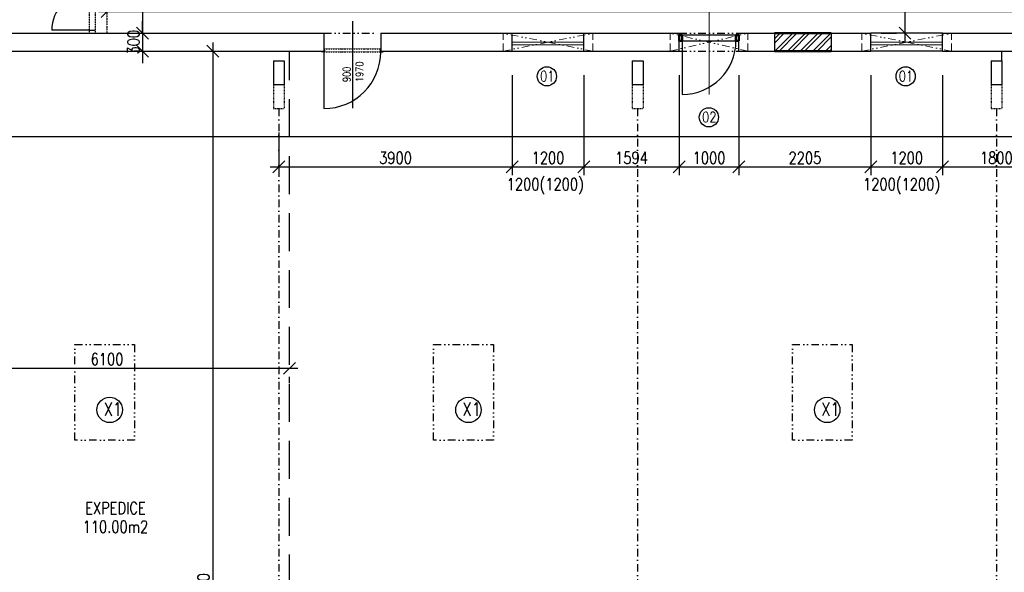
# Model space of a CAD drawing. Header units: millimetres. Extents: x -637441 to -130928, y -380379 to -53767.
# Tile 92 of 193: x -520534 to -504066, y -155848 to -146601. Entities that reach past the tile are written whole.
import ezdxf
from ezdxf.enums import TextEntityAlignment as Align

# ---------------------------------------------------------------- set-up
doc = ezdxf.new("R2010")
doc.units = ezdxf.units.MM
doc.header["$LTSCALE"] = 10
for name, pattern in [('ACAD_ISO02W100', [15, 12, -3]), ('ACAD_ISO03W100', [30, 12, -18]), ('ACAD_ISO12W100', [22, 12, -3, 0.5, -3, 0.5, -3]), ('DASHDOT', [25.4, 12.7, -6.35, 0, -6.35]), ('DASHED', [19.05, 12.7, -6.35]), ('DIVIDE', [31.75, 12.7, -6.35, 0, -6.35, 0, -6.35])]:
    doc.linetypes.add(name, pattern=pattern)
for name, color, linetype, lineweight in [('CKDVERE_', 7, 'Continuous', 25), ('CKDVERE_OSY', 1, 'Continuous', 18), ('CKDVERE_PRAH', 7, 'Continuous', 25), ('CKDVERE_ZARUBNE_LISOVANE', 7, 'Continuous', 25), ('CKDVERE_ZARUBNE_RAM', 5, 'Continuous', 50), ('CKKOTY', 7, 'Continuous', 25), ('CKOKNA', 1, 'Continuous', 18), ('CKPOPISM', 6, 'Continuous', 50), ('CKPOPISM_POPIS', 3, 'Continuous', 25), ('CKPREKLAD_PREFA', 1, 'DIVIDE', 18), ('CKPREKLAD_ULOZENI', 1, 'DASHED', 18), ('CKSTENY_NADROVINOU', 7, 'DIVIDE', 25), ('CKSTENY_PODROVINOU', 7, 'Continuous', 25), ('CKSTENY_REZ', 6, 'Continuous', 50), ('CKSTENY_SRAF', 1, 'Continuous', 18), ('CKTEXTY_MALE', 7, 'Continuous', 25), ('CKTEXTY_STREDNI', 6, 'Continuous', 50)]:
    doc.layers.add(name, color=color, linetype=linetype, lineweight=lineweight)
for name, color, linetype in [('Kóty', 7, 'Continuous'), ('SLABĚ', 7, 'Continuous'), ('STROJE_HALA_I', 7, 'Continuous'), ('Výplně otvorů', 7, 'Continuous'), ('ZDIVO', 6, 'Continuous')]:
    doc.layers.add(name, color=color, linetype=linetype)
doc.styles.get("Standard").update_dxf_attribs({"font": 'simplex.shx', "width": 0.8})
doc.dimstyles.new('Cadkon', dxfattribs={"dimscale": 80, "dimtxt": 2.5, "dimasz": 2.5, "dimexe": 1.768, "dimexo": 5, "dimtad": 1, "dimrnd": 1, "dimtxsty": 'Standard', "dimblk1": 'OBLIQUE', "dimblk2": 'OBLIQUE', "dimsah": 1, "dimcen": 2.5, "dimdle": 1.8, "dimadec": 0, "dimazin": 0, "dimtfac": 1, "dimtix": 1, "dimtmove": 2, "dimatfit": 3, "dimfxl": 1, "dimarcsym": 0})
doc.dimstyles.new('Kopie z cadkon', dxfattribs={"dimscale": 100, "dimtxt": 2.5, "dimasz": 2.5, "dimexe": 1.768, "dimexo": 5, "dimgap": 0.666, "dimtad": 1, "dimdec": 0, "dimrnd": 1, "dimdsep": 46, "dimtxsty": 'Standard', "dimblk1": 'OBLIQUE', "dimblk2": 'OBLIQUE', "dimsah": 1, "dimcen": 2, "dimdle": 1.8, "dimazin": 2, "dimtfac": 0.75, "dimtdec": 0, "dimtix": 1, "dimtmove": 2, "dimatfit": 3, "dimfxl": 1, "dimtolj": 1, "dimtzin": 0, "dimarcsym": 0})

# ---------------------------------------------------------------- blocks, each defined once
blk = doc.blocks.new('_OBLIQUE')
at = {"color": 0, "linetype": 'ByBlock'}
blk.add_line((-0.5, -0.5), (0.5, 0.5), dxfattribs=at)
blk = doc.blocks.new('*D895')
at = {"layer": 'CKKOTY', "color": 0, "lineweight": -2}
for p, q in [((-462273, -148153), (-462273, -148412)), ((-522267, -148553), (-462129, -148553)), ((-522123, -148857), (-522123, -148695))]:
    blk.add_line(p, q, dxfattribs=at)
at = {"layer": 'DEFPOINTS', "color": 0}
for p in [(-522123, -148457), (-462273, -148553), (-462273, -148553)]:
    blk.add_point(p, dxfattribs=at)
at = {"layer": 'CKKOTY', "color": 0, "lineweight": -2, "xscale": 200, "yscale": 200, "zscale": 200, "rotation": 180}
blk.add_blockref('_OBLIQUE', (-522123, -148553), dxfattribs=at)
at = {"layer": 'CKKOTY', "color": 0, "lineweight": -2, "xscale": 200, "yscale": 200, "zscale": 200}
blk.add_blockref('_OBLIQUE', (-462273, -148553), dxfattribs=at)
at = {"layer": 'CKKOTY', "color": 0, "insert": (-492198, -148403), "char_height": 200, "attachment_point": 5}
blk.add_mtext('59850', dxfattribs=at)
blk = doc.blocks.new('*D930')
at = {"layer": 'CKKOTY', "color": 0, "lineweight": -2}
for p, q in [((-505727, -145283), (-505727, -146971)), ((-506127, -145427), (-505869, -145427)), ((-506127, -146827), (-505869, -146827))]:
    blk.add_line(p, q, dxfattribs=at)
at = {"layer": 'DEFPOINTS', "color": 0}
for p in [(-505727, -145427), (-505727, -146827), (-505727, -146827)]:
    blk.add_point(p, dxfattribs=at)
at = {"layer": 'CKKOTY', "color": 0, "lineweight": -2, "xscale": 200, "yscale": 200, "zscale": 200}
for p, rotation in [((-505727, -145427), 90), ((-505727, -146827), 270)]:
    blk.add_blockref('_OBLIQUE', p, dxfattribs=dict(at, rotation=rotation))
at = {"layer": 'CKKOTY', "color": 0, "insert": (-505880, -146127), "char_height": 200, "attachment_point": 5, "rotation": 90}
blk.add_mtext('\\A1;1400', dxfattribs=at)
blk = doc.blocks.new('*D1028')
at = {"layer": 'CKTEXTY_MALE', "color": 0, "lineweight": -2}
for p, q in [((-515879, -152435), (-522267, -152435)), ((-522123, -152676), (-522123, -152576)), ((-516023, -152676), (-516023, -152576))]:
    blk.add_line(p, q, dxfattribs=at)
at = {"layer": 'DEFPOINTS', "color": 0}
for p in [(-522123, -152276), (-516023, -152276), (-522123, -152435)]:
    blk.add_point(p, dxfattribs=at)
at = {"layer": 'CKTEXTY_MALE', "color": 0, "lineweight": -2, "xscale": 200, "yscale": 200, "zscale": 200, "rotation": 180}
blk.add_blockref('_OBLIQUE', (-522123, -152435), dxfattribs=at)
at = {"layer": 'CKTEXTY_MALE', "color": 0, "lineweight": -2, "xscale": 200, "yscale": 200, "zscale": 200}
blk.add_blockref('_OBLIQUE', (-516023, -152435), dxfattribs=at)
at = {"layer": 'CKTEXTY_MALE', "color": 0, "insert": (-519073, -152281), "char_height": 200, "attachment_point": 5}
blk.add_mtext('\\A1;6100', dxfattribs=at)
blk = doc.blocks.new('*D1029')
at = {"layer": 'CKTEXTY_MALE', "color": 0, "lineweight": -2}
for p, q in [((-517304, -146983), (-517304, -165431)), ((-517485, -147127), (-517163, -147127)), ((-517485, -165287), (-517163, -165287))]:
    blk.add_line(p, q, dxfattribs=at)
at = {"layer": 'DEFPOINTS', "color": 0}
for p in [(-517885, -147127), (-517885, -165287), (-517304, -165287)]:
    blk.add_point(p, dxfattribs=at)
at = {"layer": 'CKTEXTY_MALE', "color": 0, "lineweight": -2, "xscale": 200, "yscale": 200, "zscale": 200}
for p, rotation in [((-517304, -147127), 90), ((-517304, -165287), 270)]:
    blk.add_blockref('_OBLIQUE', p, dxfattribs=dict(at, rotation=rotation))
at = {"layer": 'CKTEXTY_MALE', "color": 0, "insert": (-517458, -156207), "char_height": 200, "attachment_point": 5, "rotation": 90}
blk.add_mtext('\\A1;18160', dxfattribs=at)
blk = doc.blocks.new('CKBL2072417175735', base_point=(-155533.3, -102046.9))
blk = doc.blocks.new('*D1020')
at = {"layer": 'CKKOTY', "color": 0, "lineweight": -2}
for p, q in [((-519073, -146427), (-519073, -146324)), ((-495373, -146427), (-495373, -146324)), ((-519217, -146465), (-495229, -146465))]:
    blk.add_line(p, q, dxfattribs=at)
at = {"layer": 'DEFPOINTS', "color": 0}
for p in [(-495373, -146465), (-519073, -146827), (-495373, -146827)]:
    blk.add_point(p, dxfattribs=at)
at = {"layer": 'CKKOTY', "color": 0, "lineweight": -2, "xscale": 200, "yscale": 200, "zscale": 200, "rotation": 180}
blk.add_blockref('_OBLIQUE', (-519073, -146465), dxfattribs=at)
at = {"layer": 'CKKOTY', "color": 0, "lineweight": -2, "xscale": 200, "yscale": 200, "zscale": 200}
blk.add_blockref('_OBLIQUE', (-495373, -146465), dxfattribs=at)
at = {"layer": 'CKKOTY', "color": 0, "insert": (-507223, -146315), "char_height": 200, "attachment_point": 5}
blk.add_mtext('23700', dxfattribs=at)
blk = doc.blocks.new('*D841')
at = {"layer": 'CKKOTY', "color": 0, "lineweight": -2}
for p, q in [((-518479, -145283), (-518479, -146971)), ((-518350, -145427), (-518338, -145427)), ((-518879, -146827), (-518621, -146827))]:
    blk.add_line(p, q, dxfattribs=at)
at = {"layer": 'DEFPOINTS', "color": 0}
for p in [(-518750, -145427), (-518479, -146827), (-518479, -146827)]:
    blk.add_point(p, dxfattribs=at)
at = {"layer": 'CKKOTY', "color": 0, "lineweight": -2, "xscale": 200, "yscale": 200, "zscale": 200}
for p, rotation in [((-518479, -145427), 90), ((-518479, -146827), 270)]:
    blk.add_blockref('_OBLIQUE', p, dxfattribs=dict(at, rotation=rotation))
at = {"layer": 'CKKOTY', "color": 0, "insert": (-518629, -146127), "char_height": 200, "attachment_point": 5, "rotation": 90}
blk.add_mtext('1400', dxfattribs=at)
blk = doc.blocks.new('*D842')
at = {"layer": 'CKKOTY', "color": 0, "lineweight": -2}
for p, q in [((-518479, -146827), (-518479, -146627)), ((-518879, -146827), (-518621, -146827)), ((-518479, -146827), (-518479, -147127)), ((-518524, -147127), (-518621, -147127)), ((-518479, -147127), (-518479, -147327))]:
    blk.add_line(p, q, dxfattribs=at)
at = {"layer": 'DEFPOINTS', "color": 0}
for p in [(-518479, -146827), (-518479, -147127), (-518124, -147127)]:
    blk.add_point(p, dxfattribs=at)
at = {"layer": 'CKKOTY', "color": 0, "lineweight": -2, "xscale": 200, "yscale": 200, "zscale": 200}
for p, rotation in [((-518479, -146827), 270), ((-518479, -147127), 90)]:
    blk.add_blockref('_OBLIQUE', p, dxfattribs=dict(at, rotation=rotation))
at = {"layer": 'CKKOTY', "color": 0, "insert": (-518629, -146977), "char_height": 200, "attachment_point": 5, "rotation": 90}
blk.add_mtext('300', dxfattribs=at)
blk = doc.blocks.new('*D1131')
at = {"layer": 'CKKOTY', "color": 0, "lineweight": -2}
for p, q in [((-512298, -147527), (-512298, -149204)), ((-516198, -148487), (-516198, -149204)), ((-516342, -149063), (-512154, -149063))]:
    blk.add_line(p, q, dxfattribs=at)
at = {"layer": 'DEFPOINTS', "color": 0}
for p in [(-512298, -147127), (-516198, -148087), (-512298, -149063)]:
    blk.add_point(p, dxfattribs=at)
at = {"layer": 'CKKOTY', "color": 0, "lineweight": -2, "xscale": 200, "yscale": 200, "zscale": 200, "rotation": 180}
blk.add_blockref('_OBLIQUE', (-516198, -149063), dxfattribs=at)
at = {"layer": 'CKKOTY', "color": 0, "lineweight": -2, "xscale": 200, "yscale": 200, "zscale": 200}
blk.add_blockref('_OBLIQUE', (-512298, -149063), dxfattribs=at)
at = {"layer": 'CKKOTY', "color": 0, "insert": (-514248, -148913), "char_height": 200, "attachment_point": 5}
blk.add_mtext('3900', dxfattribs=at)
blk = doc.blocks.new('*D1132')
at = {"layer": 'CKKOTY', "color": 0, "lineweight": -2}
for p, q in [((-512298, -147527), (-512298, -149204)), ((-511098, -147527), (-511098, -149204)), ((-512442, -149063), (-510954, -149063))]:
    blk.add_line(p, q, dxfattribs=at)
at = {"layer": 'DEFPOINTS', "color": 0}
for p in [(-512298, -147127), (-511098, -147127), (-511098, -149063)]:
    blk.add_point(p, dxfattribs=at)
at = {"layer": 'CKKOTY', "color": 0, "lineweight": -2, "xscale": 200, "yscale": 200, "zscale": 200, "rotation": 180}
blk.add_blockref('_OBLIQUE', (-512298, -149063), dxfattribs=at)
at = {"layer": 'CKKOTY', "color": 0, "lineweight": -2, "xscale": 200, "yscale": 200, "zscale": 200}
blk.add_blockref('_OBLIQUE', (-511098, -149063), dxfattribs=at)
at = {"layer": 'CKKOTY', "color": 0, "insert": (-511698, -148913), "char_height": 200, "attachment_point": 5}
blk.add_mtext('1200', dxfattribs=at)
blk = doc.blocks.new('*D1133')
at = {"layer": 'CKKOTY', "color": 0, "lineweight": -2}
for p, q in [((-511098, -147527), (-511098, -149204)), ((-509504, -147527), (-509504, -149204)), ((-511242, -149063), (-509360, -149063))]:
    blk.add_line(p, q, dxfattribs=at)
at = {"layer": 'DEFPOINTS', "color": 0}
for p in [(-511098, -147127), (-509504, -147127), (-509504, -149063)]:
    blk.add_point(p, dxfattribs=at)
at = {"layer": 'CKKOTY', "color": 0, "lineweight": -2, "xscale": 200, "yscale": 200, "zscale": 200, "rotation": 180}
blk.add_blockref('_OBLIQUE', (-511098, -149063), dxfattribs=at)
at = {"layer": 'CKKOTY', "color": 0, "lineweight": -2, "xscale": 200, "yscale": 200, "zscale": 200}
blk.add_blockref('_OBLIQUE', (-509504, -149063), dxfattribs=at)
at = {"layer": 'CKKOTY', "color": 0, "insert": (-510301, -148913), "char_height": 200, "attachment_point": 5}
blk.add_mtext('1594', dxfattribs=at)
blk = doc.blocks.new('*D1134')
at = {"layer": 'CKKOTY', "color": 0, "lineweight": -2}
for p, q in [((-509504, -147527), (-509504, -149204)), ((-508504, -147527), (-508504, -149204)), ((-509648, -149063), (-508360, -149063))]:
    blk.add_line(p, q, dxfattribs=at)
at = {"layer": 'DEFPOINTS', "color": 0}
for p in [(-509504, -147127), (-508504, -147127), (-508504, -149063)]:
    blk.add_point(p, dxfattribs=at)
at = {"layer": 'CKKOTY', "color": 0, "lineweight": -2, "xscale": 200, "yscale": 200, "zscale": 200, "rotation": 180}
blk.add_blockref('_OBLIQUE', (-509504, -149063), dxfattribs=at)
at = {"layer": 'CKKOTY', "color": 0, "lineweight": -2, "xscale": 200, "yscale": 200, "zscale": 200}
blk.add_blockref('_OBLIQUE', (-508504, -149063), dxfattribs=at)
at = {"layer": 'CKKOTY', "color": 0, "insert": (-509004, -148913), "char_height": 200, "attachment_point": 5}
blk.add_mtext('1000', dxfattribs=at)
blk = doc.blocks.new('*D1135')
at = {"layer": 'CKKOTY', "color": 0, "lineweight": -2}
for p, q in [((-508504, -147527), (-508504, -149204)), ((-506299, -147527), (-506299, -149204)), ((-508648, -149063), (-506155, -149063))]:
    blk.add_line(p, q, dxfattribs=at)
at = {"layer": 'DEFPOINTS', "color": 0}
for p in [(-508504, -147127), (-506299, -147127), (-506299, -149063)]:
    blk.add_point(p, dxfattribs=at)
at = {"layer": 'CKKOTY', "color": 0, "lineweight": -2, "xscale": 200, "yscale": 200, "zscale": 200, "rotation": 180}
blk.add_blockref('_OBLIQUE', (-508504, -149063), dxfattribs=at)
at = {"layer": 'CKKOTY', "color": 0, "lineweight": -2, "xscale": 200, "yscale": 200, "zscale": 200}
blk.add_blockref('_OBLIQUE', (-506299, -149063), dxfattribs=at)
at = {"layer": 'CKKOTY', "color": 0, "insert": (-507401, -148913), "char_height": 200, "attachment_point": 5}
blk.add_mtext('2205', dxfattribs=at)
blk = doc.blocks.new('*D1136')
at = {"layer": 'CKKOTY', "color": 0, "lineweight": -2}
for p, q in [((-506299, -147527), (-506299, -149204)), ((-505099, -147527), (-505099, -149204)), ((-506443, -149063), (-504955, -149063))]:
    blk.add_line(p, q, dxfattribs=at)
at = {"layer": 'DEFPOINTS', "color": 0}
for p in [(-506299, -147127), (-505099, -147127), (-505099, -149063)]:
    blk.add_point(p, dxfattribs=at)
at = {"layer": 'CKKOTY', "color": 0, "lineweight": -2, "xscale": 200, "yscale": 200, "zscale": 200, "rotation": 180}
blk.add_blockref('_OBLIQUE', (-506299, -149063), dxfattribs=at)
at = {"layer": 'CKKOTY', "color": 0, "lineweight": -2, "xscale": 200, "yscale": 200, "zscale": 200}
blk.add_blockref('_OBLIQUE', (-505099, -149063), dxfattribs=at)
at = {"layer": 'CKKOTY', "color": 0, "insert": (-505699, -148913), "char_height": 200, "attachment_point": 5}
blk.add_mtext('1200', dxfattribs=at)
blk = doc.blocks.new('*D1137')
at = {"layer": 'CKKOTY', "color": 0, "lineweight": -2}
for p, q in [((-505099, -147527), (-505099, -149204)), ((-503299, -147527), (-503299, -149204)), ((-505243, -149063), (-503155, -149063))]:
    blk.add_line(p, q, dxfattribs=at)
at = {"layer": 'DEFPOINTS', "color": 0}
for p in [(-505099, -147127), (-503299, -147127), (-503299, -149063)]:
    blk.add_point(p, dxfattribs=at)
at = {"layer": 'CKKOTY', "color": 0, "lineweight": -2, "xscale": 200, "yscale": 200, "zscale": 200, "rotation": 180}
blk.add_blockref('_OBLIQUE', (-505099, -149063), dxfattribs=at)
at = {"layer": 'CKKOTY', "color": 0, "lineweight": -2, "xscale": 200, "yscale": 200, "zscale": 200}
blk.add_blockref('_OBLIQUE', (-503299, -149063), dxfattribs=at)
at = {"layer": 'CKKOTY', "color": 0, "insert": (-504199, -148913), "char_height": 200, "attachment_point": 5}
blk.add_mtext('1800', dxfattribs=at)

msp = doc.modelspace()

# ---------------------------------------------------------------- hatches: boundary and pattern name
at = {"layer": 'CKSTENY_SRAF'}
h = msp.add_hatch(dxfattribs=at)
h.set_pattern_fill('ZDIVO-OBECNE', scale=50, style=0)
h.set_pattern_definition([(45, (279255.14, -75489.24), (-106.066017, 106.066017), []), (45, (279325.85, -75489.24), (-106.066017, 106.066017), [])])
h.paths.add_polyline_path([(-506959.836, -147127.266), (-507909.836, -147127.266), (-507909.836, -146827.266), (-506959.836, -146827.266)])

# ---------------------------------------------------------------- linework, layer by layer
at = {"layer": 'CKDVERE_'}
msp.add_line((-509454.005, -146952.266), (-509454.005, -147852.266), dxfattribs=at)
msp.add_arc((-509454.005, -146952.266), 900, 270, 0, dxfattribs=at)
at = {"layer": 'CKDVERE_OSY'}
msp.add_line((-509004.005, -147852.266), (-509004.005, -146077.266), dxfattribs=at)
at = {"layer": 'CKDVERE_PRAH'}
for p, q in [((-509454.005, -146852.266), (-508554.005, -146852.266)), ((-509454.005, -146952.266), (-508554.005, -146952.266))]:
    msp.add_line(p, q, dxfattribs=at)
at = {"layer": 'CKDVERE_ZARUBNE_LISOVANE', "linetype": 'DASHDOT'}
for p, q in [((-516198.358, -148087.266), (-516198.358, -164327.266)), ((-510198.358, -148087.266), (-510198.358, -164327.266)), ((-504198.358, -148087.266), (-504198.358, -164327.266))]:
    msp.add_line(p, q, dxfattribs=at)
at = {"layer": 'CKDVERE_ZARUBNE_LISOVANE', "linetype": 'DIVIDE'}
for points in [[(-519610.858, -152037.266), (-518610.858, -152037.266), (-518610.858, -153637.266), (-519610.858, -153637.266)], [(-513610.858, -152037.266), (-512610.858, -152037.266), (-512610.858, -153637.266), (-513610.858, -153637.266)], [(-507610.858, -152037.266), (-506610.858, -152037.266), (-506610.858, -153637.266), (-507610.858, -153637.266)]]:
    msp.add_lwpolyline(points, close=True, dxfattribs=at)
at = {"layer": 'CKDVERE_ZARUBNE_RAM'}
for p, q in [((-509454.005, -146852.266), (-509504.005, -146852.266)), ((-509504.005, -146852.266), (-509504.005, -146952.266)), ((-509454.005, -146952.266), (-509454.005, -146852.266)), ((-508554.005, -146952.266), (-508554.005, -146852.266)), ((-508554.005, -146852.266), (-508504.005, -146852.266)), ((-508504.005, -146852.266), (-508504.005, -146952.266)), ((-509504.005, -146952.266), (-509454.005, -146952.266)), ((-508504.005, -146952.266), (-508554.005, -146952.266))]:
    msp.add_line(p, q, dxfattribs=at)
at = {"layer": 'CKKOTY'}
msp.add_line((-504108.358, -147287.266), (-504108.358, -147127.266), dxfattribs=at)
at = {"layer": 'CKOKNA'}
for p, q in [((-512298.005, -146977.266), (-511098.005, -146977.266)), ((-512298.005, -147022.266), (-511098.005, -147022.266)), ((-505098.836, -146977.266), (-506298.836, -146977.266)), ((-505098.836, -147022.266), (-506298.836, -147022.266))]:
    msp.add_line(p, q, dxfattribs=at)
at = {"layer": 'CKPREKLAD_PREFA'}
for p, q in [((-512448.005, -147127.266), (-510948.005, -146827.266)), ((-510948.005, -147127.266), (-512448.005, -146827.266)), ((-509654.005, -147127.266), (-508354.005, -146827.266)), ((-508354.005, -147127.266), (-509654.005, -146827.266)), ((-504948.836, -147127.266), (-506448.836, -146827.266)), ((-506448.836, -147127.266), (-504948.836, -146827.266))]:
    msp.add_line(p, q, dxfattribs=at)
at = {"layer": 'CKPREKLAD_ULOZENI'}
for p, q in [((-512448.005, -147127.266), (-512448.005, -146827.266)), ((-510948.005, -147127.266), (-510948.005, -146827.266)), ((-509654.005, -147127.266), (-509654.005, -146827.266)), ((-508354.005, -147127.266), (-508354.005, -146827.266)), ((-506448.836, -147127.266), (-506448.836, -146827.266)), ((-504948.836, -147127.266), (-504948.836, -146827.266))]:
    msp.add_line(p, q, dxfattribs=at)
at = {"layer": 'CKSTENY_NADROVINOU'}
for p, q in [((-509504.005, -146827.266), (-508504.005, -146827.266)), ((-509504.005, -147127.266), (-508504.005, -147127.266))]:
    msp.add_line(p, q, dxfattribs=at)
at = {"layer": 'CKSTENY_PODROVINOU'}
for p, q in [((-512298.005, -146827.266), (-511098.005, -146827.266)), ((-505098.836, -146827.266), (-506298.836, -146827.266)), ((-512298.005, -147127.266), (-511098.005, -147127.266)), ((-505098.836, -147127.266), (-506298.836, -147127.266))]:
    msp.add_line(p, q, dxfattribs=at)
at = {"layer": 'CKSTENY_REZ'}
for p, q in [((-506959.836, -146827.266), (-507909.836, -146827.266)), ((-506959.836, -147127.266), (-507909.836, -147127.266))]:
    msp.add_line(p, q, dxfattribs=at)
at = {"layer": 'CKTEXTY_MALE', "color": 7}
for centre in [(-511715.557, -147548.771), (-505716.388, -147548.771), (-509006.652, -148233.595)]:
    msp.add_circle(centre, 160.548, dxfattribs=at)
at = {"layer": 'CKTEXTY_MALE'}
for centre in [(-519027.904, -153130.739), (-513027.904, -153130.739), (-507027.904, -153130.739)]:
    msp.add_circle(centre, 212.778, dxfattribs=at)
at = {"layer": 'Kóty'}
msp.add_line((-514970.005, -146624.609), (-514970.005, -148080.192), dxfattribs=at)
at = {"layer": 'SLABĚ', "linetype": 'ACAD_ISO12W100', "ltscale": 0.2}
msp.add_line((-519073.358, -145477.266), (-519073.358, -146827.266), dxfattribs=at)
at = {"layer": 'SLABĚ', "linetype": 'DIVIDE'}
msp.add_line((-515445.005, -146827.266), (-514495.005, -146827.266), dxfattribs=at)
at = {"layer": 'SLABĚ', "linetype": 'ACAD_ISO02W100', "ltscale": 10}
for p, q in [((-516288.358, -147287.266), (-516108.358, -147287.266)), ((-516288.358, -147287.266), (-516288.358, -147687.266)), ((-516108.358, -147287.266), (-516108.358, -147687.266)), ((-510288.358, -147287.266), (-510288.358, -147687.266)), ((-510288.358, -147287.266), (-510108.358, -147287.266)), ((-510108.358, -147287.266), (-510108.358, -147687.266)), ((-504288.358, -147287.266), (-504288.358, -147687.266)), ((-504288.358, -147287.266), (-504108.358, -147287.266)), ((-504108.358, -147287.266), (-504108.358, -147687.266)), ((-516288.358, -147687.266), (-516108.358, -147687.266)), ((-510288.358, -147687.266), (-510108.358, -147687.266)), ((-504288.358, -147687.266), (-504108.358, -147687.266))]:
    msp.add_line(p, q, dxfattribs=at)
at = {"layer": 'SLABĚ', "linetype": 'ACAD_ISO03W100', "ltscale": 0.05}
for p, q in [((-516288.358, -147687.266), (-516288.358, -148087.266)), ((-516108.358, -147687.266), (-516108.358, -148087.266)), ((-510288.358, -147687.266), (-510288.358, -148087.266)), ((-510108.358, -147687.266), (-510108.358, -148087.266)), ((-504288.358, -147687.266), (-504288.358, -148087.266)), ((-504108.358, -147687.266), (-504108.358, -148087.266)), ((-516288.358, -148087.266), (-516108.358, -148087.266)), ((-510288.358, -148087.266), (-510108.358, -148087.266)), ((-504288.358, -148087.266), (-504108.358, -148087.266))]:
    msp.add_line(p, q, dxfattribs=at)
at = {"layer": 'STROJE_HALA_I', "color": 7, "linetype": 'DASHED', "ltscale": 5}
msp.add_line((-516023.358, -164760.272), (-516023.358, -147127.266), dxfattribs=at)
at = {"layer": 'Výplně otvorů', "linetype": 'ACAD_ISO12W100', "lineweight": -3, "ltscale": 0.175}
for p, q in [((-519373.358, -145477.266), (-519373.358, -146827.266)), ((-519273.358, -145477.266), (-519273.358, -146827.266)), ((-515445.005, -147087.266), (-514495.005, -147087.266)), ((-515445.005, -147137.266), (-514492.08, -147137.266))]:
    msp.add_line(p, q, dxfattribs=at)
at = {"layer": 'Výplně otvorů'}
for p, q in [((-519373.358, -146777.266), (-519998.358, -146777.266)), ((-519373.358, -146777.266), (-519273.358, -146777.266)), ((-515445.005, -147137.266), (-515445.005, -148087.192))]:
    msp.add_line(p, q, dxfattribs=at)
at = {"layer": 'Výplně otvorů', "color": 3, "lineweight": -3}
for p, q in [((-515435.005, -147137.266), (-515485.005, -147137.266)), ((-515435.005, -147087.266), (-515435.005, -147137.266)), ((-514505.005, -147087.266), (-514505.005, -147137.266)), ((-514505.005, -147137.266), (-514455.005, -147137.266))]:
    msp.add_line(p, q, dxfattribs=at)
at = {"layer": 'Výplně otvorů', "lineweight": -3}
msp.add_arc((-519373.358, -146777.266), 625, 90, 180, dxfattribs=at)
at = {"layer": 'Výplně otvorů'}
msp.add_arc((-515445.005, -147137.266), 949.925, 270, 0, dxfattribs=at)
at = {"layer": 'ZDIVO'}
for p, q in [((-521123.358, -146827.266), (-519373.358, -146827.266)), ((-519373.358, -146827.266), (-515445.005, -146827.266)), ((-515445.005, -146827.266), (-515445.005, -147127.266)), ((-514495.005, -146827.266), (-514495.005, -147127.266)), ((-514495.005, -146827.266), (-512298.005, -146827.266)), ((-512298.005, -147127.266), (-512298.005, -146827.266)), ((-511098.005, -147127.266), (-511098.005, -146827.266)), ((-511098.005, -146827.266), (-509504.005, -146827.266)), ((-509504.005, -147127.266), (-509504.005, -146827.266)), ((-508504.005, -147127.266), (-508504.005, -146827.266)), ((-508504.005, -146827.266), (-507909.836, -146827.266)), ((-506959.836, -146827.266), (-506298.836, -146827.266)), ((-506298.836, -147127.266), (-506298.836, -146827.266)), ((-505098.836, -146827.266), (-503298.836, -146827.266)), ((-505098.836, -147127.266), (-505098.836, -146827.266)), ((-521123.358, -147127.266), (-515445.005, -147127.266)), ((-514495.005, -147127.266), (-512298.005, -147127.266)), ((-511098.005, -147127.266), (-509504.005, -147127.266)), ((-508504.005, -147127.266), (-507909.836, -147127.266)), ((-506959.836, -147127.266), (-506298.836, -147127.266)), ((-505098.836, -147127.266), (-503298.836, -147127.266))]:
    msp.add_line(p, q, dxfattribs=at)
at = {"layer": 'ZDIVO', "color": 7}
for p, q in [((-507909.836, -146827.266), (-507909.836, -147127.266)), ((-506959.836, -146827.266), (-506959.836, -147127.266))]:
    msp.add_line(p, q, dxfattribs=at)

# ---------------------------------------------------------------- block references
at = {"layer": 'CKPOPISM'}
ref = msp.add_blockref('CKBL2072417175735', (-518932.4, -155185.562), dxfattribs=dict(at, xscale=2, yscale=2, zscale=2))
ref.add_attrib('PLOCHA', '110.00m2', dxfattribs={"layer": 'CKPOPISM_POPIS', "height": 200, "width": 0.8, "flags": 8}).set_placement((-518932.4, -155185.562), align=Align.CENTER)
ref.add_attrib('JMENO', 'EXPEDICE', dxfattribs={"layer": 'CKPOPISM_POPIS', "height": 200, "width": 0.8, "flags": 8}).set_placement((-518932.4, -154873.062), align=Align.CENTER)

# ---------------------------------------------------------------- texts
at = {"layer": 'CKTEXTY_MALE', "width": 0.8}
for s, p in [('1970', (-514787.427, -147644.135)), ('900', (-515001.713, -147644.135))]:
    msp.add_text(s, height=125, rotation=90, dxfattribs=at).set_placement(p)
at = {"layer": 'CKTEXTY_MALE', "color": 7, "width": 0.8}
for s, p in [('01', (-511828.779, -147633.025)), ('01', (-505829.61, -147633.025)), ('02', (-509119.874, -148317.849))]:
    msp.add_text(s, height=175, dxfattribs=at).set_placement(p)
at = {"layer": 'CKTEXTY_MALE', "width": 0.8}
for p in [(-519128.749, -153230.393), (-513128.749, -153230.393), (-507128.749, -153230.393)]:
    msp.add_text('X1', height=225, dxfattribs=at).set_placement(p)
at = {"layer": 'CKTEXTY_STREDNI', "color": 7, "width": 0.8}
for p in [(-512388.281, -149455.083), (-506429.179, -149455.083)]:
    msp.add_text('1200(1200)', height=200, dxfattribs=at).set_placement(p)

# ---------------------------------------------------------------- dimensions: what is measured, and where the dimension line sits
at = {"layer": 'CKKOTY', "color": 7}
for base, p1, p2, picture, middle in [((-518479.355, -146827.266), (-518750.075, -145427.266), (-518479.355, -146827.266), '*D841', (-518629.355, -146127.266)), ((-518479.355, -147127.266), (-518479.355, -146827.266), (-518124.045, -147127.266), '*D842', (-518629.355, -146977.266))]:
    dim = msp.add_linear_dim(base=base, p1=p1, p2=p2, angle=90, dimstyle='Cadkon', dxfattribs=at)
    dim.commit()
    dim.dimension.update_dxf_attribs({"geometry": picture, "text_midpoint": middle})
at = {"layer": 'CKKOTY'}
dim = msp.add_linear_dim(base=(-505727.112, -146827.266), p1=(-505727.112, -145427.266), p2=(-505727.112, -146827.266), angle=90, dimstyle='Kopie z cadkon', override={"dimscale": 80}, dxfattribs=at)
dim.commit()
dim.dimension.update_dxf_attribs({"geometry": '*D930', "text_midpoint": (-505880.392, -146127.266)})
at = {"layer": 'CKKOTY', "color": 7}
for base, p1, p2, picture, middle in [((-495373.357, -146464.967), (-519073.358, -146827.266), (-495373.357, -146827.266), '*D1020', (-507223.358, -146314.967)), ((-512298.005, -149063.019), (-516198.358, -148087.266), (-512298.005, -147127.266), '*D1131', (-514248.181, -148913.019)), ((-511098.005, -149063.019), (-512298.005, -147127.266), (-511098.005, -147127.266), '*D1132', (-511698.005, -148913.019)), ((-509504.005, -149063.019), (-511098.005, -147127.266), (-509504.005, -147127.266), '*D1133', (-510301.005, -148913.019)), ((-508504.005, -149063.019), (-509504.005, -147127.266), (-508504.005, -147127.266), '*D1134', (-509004.005, -148913.019)), ((-506298.836, -149063.019), (-508504.005, -147127.266), (-506298.836, -147127.266), '*D1135', (-507401.42, -148913.019)), ((-505098.836, -149063.019), (-506298.836, -147127.266), (-505098.836, -147127.266), '*D1136', (-505698.836, -148913.019)), ((-503298.836, -149063.019), (-505098.836, -147127.266), (-503298.836, -147127.266), '*D1137', (-504198.836, -148913.019)), ((-462273.358, -148553.216), (-522123.358, -148457.266), (-462273.358, -148553.216), '*D895', (-492198.358, -148403.216))]:
    dim = msp.add_linear_dim(base=base, p1=p1, p2=p2, dimstyle='Cadkon', dxfattribs=at)
    dim.commit()
    dim.dimension.update_dxf_attribs({"geometry": picture, "text_midpoint": middle})
at = {"layer": 'CKTEXTY_MALE'}
dim = msp.add_linear_dim(base=(-517304.334, -165287.266), p1=(-517885.047, -147127.266), p2=(-517885.047, -165287.266), angle=90, dimstyle='Kopie z cadkon', override={"dimscale": 80}, dxfattribs=at)
dim.commit()
dim.dimension.update_dxf_attribs({"geometry": '*D1029', "text_midpoint": (-517457.614, -156207.266)})
dim = msp.add_linear_dim(base=(-522123.358, -152434.603), p1=(-516023.358, -152276.311), p2=(-522123.358, -152276.311), dimstyle='Kopie z cadkon', override={"dimscale": 80}, dxfattribs=at)
dim.commit()
dim.dimension.update_dxf_attribs({"geometry": '*D1028', "text_midpoint": (-519073.358, -152281.323)})

doc.saveas('drawing.dxf')
